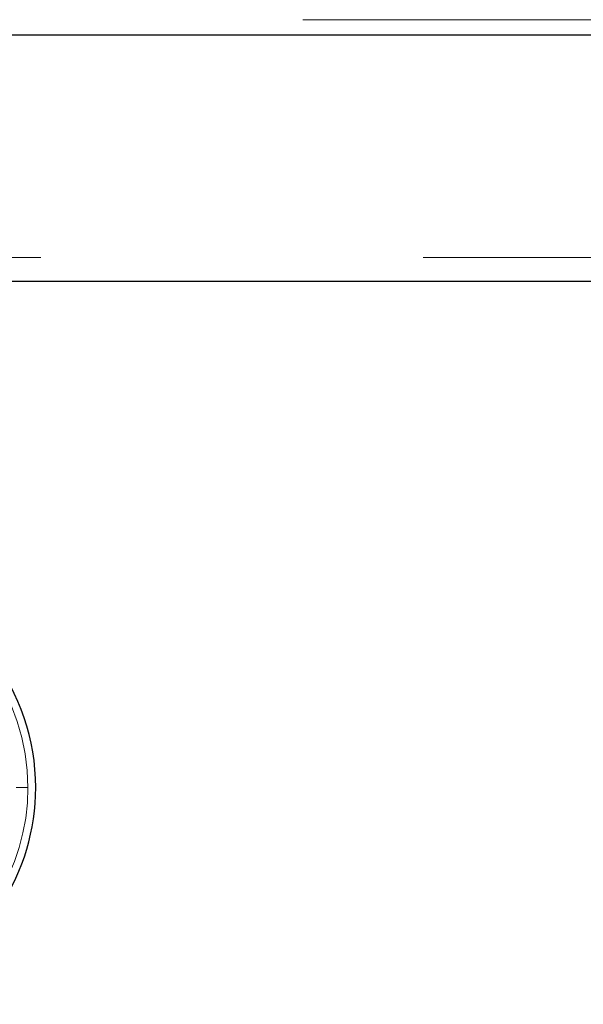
# Model space of a CAD drawing. Header units: millimetres. Extents: x 25 to 243, y 63 to 146.
# Tile 52 of 70: x 186.97 to 188.84, y 62.97 to 66.24. Entities that reach past the tile are written whole.
import ezdxf

# ---------------------------------------------------------------- set-up
doc = ezdxf.new("R2010")
doc.units = ezdxf.units.MM
doc.linetypes.add('PHANTOM', pattern=[12.7, 6.35, -1.27, 1.27, -1.27, 1.27, -1.27])

msp = doc.modelspace()

# ---------------------------------------------------------------- linework, layer by layer
at = {"color": 8, "linetype": 'PHANTOM', "lineweight": 18}
for p, q in [((177.7494, 66.2353), (197.0094, 66.2353)), ((197.1994, 65.4453), (158.3294, 65.4453))]:
    msp.add_line(p, q, dxfattribs=at)
at = {"color": 7, "linetype": 'Continuous', "lineweight": 25}
for p, q in [((177.7386, 66.1853), (197.0203, 66.1853)), ((197.1994, 65.3653), (185.5404, 65.3653))]:
    msp.add_line(p, q, dxfattribs=at)
for start, end in [(0, 74.1888), (228.7799, 0)]:
    msp.add_arc((186.3025, 63.6853), 0.72, start, end, dxfattribs=at)
at = {"color": 8, "linetype": 'PHANTOM', "lineweight": 18}
for start, end in [(0, 72.7462), (227.9991, 0)]:
    msp.add_arc((186.3025, 63.6853), 0.6941, start, end, dxfattribs=at)
msp.add_open_spline([(186.9573, 63.6853), (186.9624, 63.6853), (186.9728, 63.6853), (186.9851, 63.6853), (186.9934, 63.6853), (186.9956, 63.6853), (186.9966, 63.6853)], degree=3, knots=[0, 0, 0, 0, 0.272482, 0.56187, 0.787524, 1, 1, 1, 1], dxfattribs=at)

doc.saveas('drawing.dxf')
